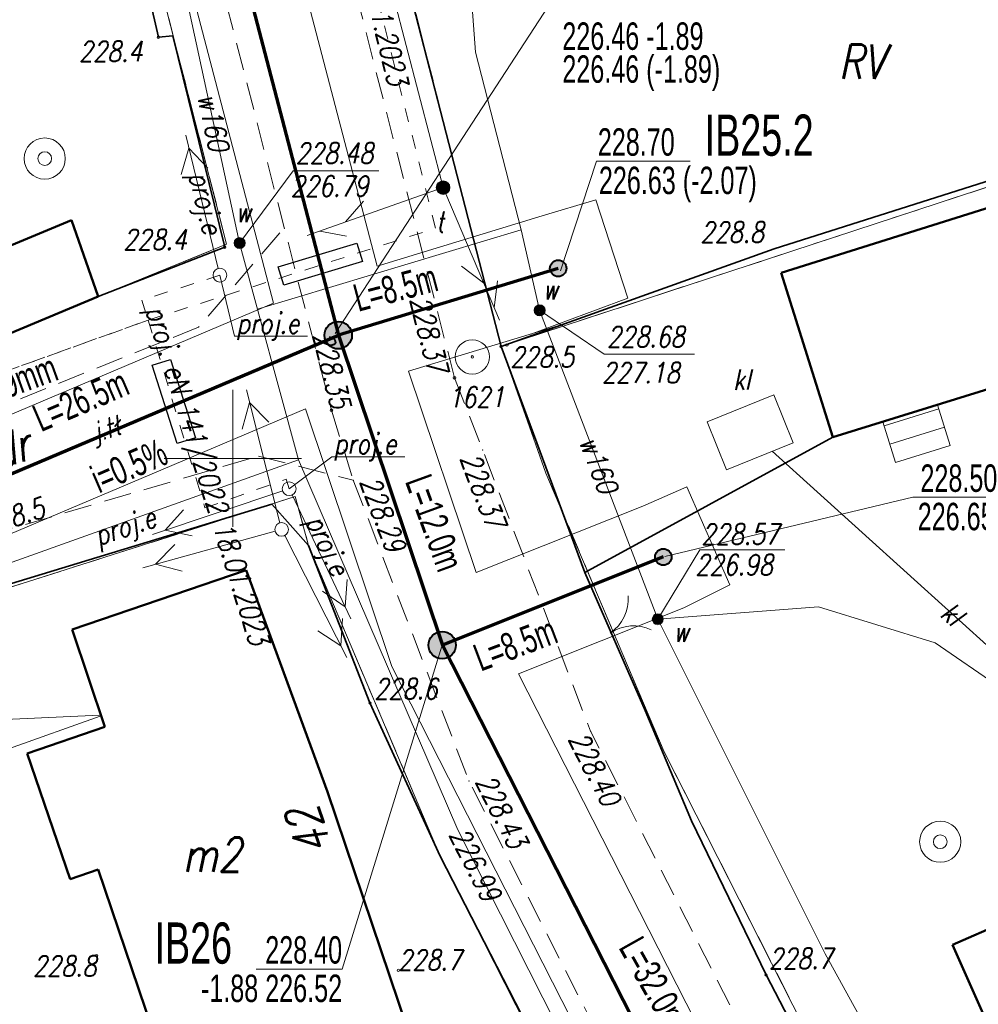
# Model space of a CAD drawing. Header units: millimetres. Extents: x 7436010 to 7436992, y 5663514 to 5666647.
# Tile 9 of 73: x 7436292 to 7436327, y 5663780 to 5663816. Entities that reach past the tile are written whole.
import ezdxf
from ezdxf.enums import TextEntityAlignment as Align

# ---------------------------------------------------------------- set-up
doc = ezdxf.new("R2010")
doc.units = ezdxf.units.MM
doc.header["$PDSIZE"] = 1
for name, pattern in [('1', [0]), ('2_EGBU_A', [0]), ('3', [1, 0.5, -0.5]), ('GDE', [0]), ('GUZ', [1.5, 1, -0.5]), ('KOU', [1.5, 1, -0.5])]:
    doc.linetypes.add(name, pattern=pattern)
for name, color, linetype, lineweight in [('1 OGRODZENIE', 7, 'BGT', 35), ('13 KOMORA KL', 34, 'Continuous', 18), ('15 PRZEWODY KL', 34, 'Continuous', 18), ('18 LINIE TELEKOMUNIAKCYJNE', 30, 'Continuous', 18), ('4 JEZDNIA MB', 7, 'KOU', 18), ('_AA_Kanalizacja grawitacyjna - trasa', 244, 'Continuous', 70), ('_AA_Odcinki boczne grawitacyjne 160mm - trasa', 30, 'Continuous', 70), ('_AA_Studnia kanalizacyjna bet.1000mm - symbol', 24, 'Continuous', 40), ('_AA_Studnia kanalizacyjna PP 600mm - symbol', 24, 'Continuous', 40), ('_J_rury AROT', 1, 'Continuous', 30), ('DZ_USTALONE_GRANICE_L_0', 7, '1', 18), ('Dzialki', 7, 'GDE', 18), ('EADTD_T_0', 7, 'Continuous', 18), ('EBTPO_L_6', 7, '1', 18), ('EDZPD_L_1', 7, 'GDE', 18), ('EGBB_E_T_0', 7, 'Continuous', 18), ('EGBB_L_0', 7, '2_EGBU_A', 50), ('Linie_odn', 7, 'Continuous', 9), ('obszar odziaływania inwestcyji', 80, 'Continuous', 20), ('Podzial_sekcyjny_krzyze', 7, 'Continuous', 13), ('Punkty', 7, 'Continuous', 18), ('PunPOMIAR2', 7, 'Continuous', 18), ('RzedPOMIAR2', 7, 'Continuous', 18), ('SDROK_T_0', 7, 'Continuous', 18), ('SDRPK_L_1', 7, 'KOU', 18), ('SIEC_ENERGETYCZNA_L_0', 1, '3', 18), ('SZNPS_T_0', 7, 'Continuous', 18), ('SZNPS_T_3', 7, 'Continuous', 18), ('SZOPO_L_0', 7, 'BGT', 35), ('SZOPO_T_0', 7, 'Continuous', 18), ('UEEPA_T_2', 1, 'Continuous', 18), ('UKKPOR_L_3', 34, '1', 18), ('UTTOA_T_0', 7, 'Continuous', 18), ('UTTPA_T_1', 7, 'Continuous', 18), ('UTTPO_L_1', 30, '1', 18), ('UWWOA_T_0', 5, 'Continuous', 18), ('UWWOC_T_0', 5, 'Continuous', 18), ('UWWOO_T_0', 5, 'Continuous', 18), ('UWWPA_T_1', 5, 'Continuous', 18), ('UWWPA_T_3', 5, 'Continuous', 18), ('UWWPO_L_0', 5, '1', 18), ('UWWPO_L_1', 5, '1', 18), ('UŻYTKI LINIE', 96, 'GUZ', 18), ('UŻYTKI OZNACZENIE', 96, 'Continuous', 18), ('WEKTOR WODOCIĄGI wo', 5, 'Continuous', 18), ('WUKOS_T_0', 7, 'Continuous', 18), ('WUKOS_T_1', 7, 'Continuous', 18)]:
    doc.layers.add(name, color=color, linetype=linetype, lineweight=lineweight)
for name, color, linetype in [('_AA_Studnia kanalizacyjna bet.1000mm - plamki', 255, 'Continuous'), ('_AA_Studnia kanalizacyjna PP 600mm - plamki', 24, 'Continuous'), ('_map', 7, 'Continuous'), ('TEKST ks przyłącz korek', 32, 'Continuous'), ('TEKST ks przyłącz L _ i', 32, 'Continuous'), ('TEKST ks sieć L _ i', 244, 'Continuous'), ('TEKST ks studnia', 244, 'Continuous')]:
    doc.layers.add(name, color=color, linetype=linetype)
doc.styles.add('K1_ACAD', font='romans.shx', dxfattribs={"width": 0.8, "oblique": 12})
doc.styles.add('PLAN 1 pop.', font='ARIALN.TTF', dxfattribs={"width": 0.8})
doc.styles.add('PLAN 2 pop.', font='ARIALN.TTF', dxfattribs={"width": 0.8})
doc.linetypes.add('BGT', pattern='A,3.75,[133,ltypeshp.shx,S=0.1875,R=0,X=0,Y=0],3.75', length=7.5)

# ---------------------------------------------------------------- blocks, each defined once
blk = doc.blocks.new('GRO')
at = {"linetype": 'Continuous'}
blk.add_circle((0, 0), 0.045, dxfattribs=at)
blk = doc.blocks.new('OSP')
at = {"linetype": 'Continuous'}
for radius in [0.625, 0.045]:
    blk.add_circle((0, 0), radius, dxfattribs=at)
blk = doc.blocks.new('BGB')
at = {"linetype": 'Continuous'}
for centre, start, end in [((-1.5, 0), 359.9995, 60), ((1.5, 0), 120, 180.0005)]:
    blk.add_arc(centre, 1.5, start, end, dxfattribs=at)
blk = doc.blocks.new('SLS')
at = {"linetype": 'Continuous'}
blk.add_circle((0, 0), 0.25, dxfattribs=at)
blk = doc.blocks.new('SUPE04')
at = {"linetype": 'Continuous'}
for p, q in [((3.9, 0.5), (4.76605, 0)), ((0.25, 0), (5.25, 0)), ((4.76605, 0), (3.9, -0.5))]:
    blk.add_line(p, q, dxfattribs=at)
blk = doc.blocks.new('UAR')
at = {"linetype": 'Continuous'}
for radius in [0.25, 0.225, 0.2, 0.175, 0.15, 0.125, 0.1, 0.075, 0.05, 0.025, 0.00715]:
    blk.add_circle((0, 0), radius, dxfattribs=at)
blk = doc.blocks.new('SUUS25')
at = {"linetype": 'Continuous'}
for radius in [0.2, 0.175, 0.15, 0.125, 0.1, 0.075, 0.05, 0.025, 0.00715]:
    blk.add_circle((0, 0), radius, dxfattribs=at)
blk = doc.blocks.new('STD')
at = {"linetype": 'Continuous'}
for radius in [0.75, 0.25]:
    blk.add_circle((0, 0), radius, dxfattribs=at)
blk = doc.blocks.new('WSP')
at = {"linetype": 'Continuous'}
blk.add_circle((0, 0), 0.045, dxfattribs=at)
blk = doc.blocks.new('PNN')
at = {"linetype": 'Continuous'}
for p, q in [((3.9, 0.5), (4.76605, 0)), ((0.25, 0), (5.25, 0)), ((4.76605, 0), (3.9, -0.5))]:
    blk.add_line(p, q, dxfattribs=at)
blk = doc.blocks.new('PLT')
at = {"linetype": 'Continuous'}
for p, q in [((3.9, 0.5), (4.76605, 0)), ((0.25, 0), (5.25, 0)), ((3.76605, 0), (2.9, -0.5))]:
    blk.add_line(p, q, dxfattribs=at)
blk = doc.blocks.new('STUDZ')
at = {"layer": '1 OGRODZENIE', "flags": 128}
for points in [[(7436303.253, 5663832.663), (7436302.61, 5663832.36), (7436305.28, 5663822.4), (7436305.73, 5663822.54), (7436307.26, 5663817.23), (7436306.47, 5663816.97), (7436309.78, 5663804.08)], [(7436319.74, 5663807.64), (7436335.12, 5663812.53)], [(7436312.83, 5663795.84), (7436321.875, 5663800.774)], [(7436286.41, 5663793.54), (7436291.48, 5663795.3), (7436301.42, 5663798.33)]]:
    blk.add_lwpolyline(points, dxfattribs=at)
at = {"layer": '13 KOMORA KL', "flags": 128}
for points in [[(7436317.29, 5663801.33), (7436319.72, 5663802.31)], [(7436319.72, 5663802.31), (7436320.424, 5663800.565)], [(7436317.29, 5663801.33), (7436317.994, 5663799.585)], [(7436317.994, 5663799.585), (7436320.424, 5663800.565)]]:
    blk.add_lwpolyline(points, dxfattribs=at)
at = {"layer": '15 PRZEWODY KL', "flags": 128}
blk.add_lwpolyline([(7436319.667, 5663800.26), (7436332.79, 5663788.394)], dxfattribs=at)
at = {"layer": '4 JEZDNIA MB', "flags": 128}
for points in [[(7436308.08, 5663802.935), (7436309.11, 5663800.31), (7436313.04, 5663790.05), (7436322.16, 5663772.12), (7436328.76, 5663760.73), (7436340.5, 5663740.65), (7436353.92, 5663717.51)], [(7436304.39, 5663799.2), (7436308.61, 5663788.23), (7436318.02, 5663769.76), (7436324.55, 5663758.74)]]:
    blk.add_lwpolyline(points, dxfattribs=at)
at = {"layer": 'DZ_USTALONE_GRANICE_L_0'}
for p, q in [((7436309.78, 5663804.08), (7436306.06, 5663818.61)), ((7436341.13, 5663814.36), (7436309.78, 5663804.08))]:
    blk.add_line(p, q, dxfattribs=at)
at = {"layer": 'Dzialki'}
for p, q in [((7436306.06, 5663818.61), (7436309.78, 5663804.08)), ((7436309.78, 5663804.08), (7436341.13, 5663814.36))]:
    blk.add_line(p, q, dxfattribs=at)
at = {"layer": 'EBTPO_L_6'}
for p, q in [((7436325.695, 5663801.957), (7436326.157, 5663800.463)), ((7436323.741, 5663801.181), (7436325.743, 5663801.8)), ((7436323.692, 5663801.337), (7436324.155, 5663799.843)), ((7436323.948, 5663800.512), (7436325.95, 5663801.132)), ((7436324.155, 5663799.843), (7436326.157, 5663800.463))]:
    blk.add_line(p, q, dxfattribs=at)
at = {"layer": 'EDZPD_L_1'}
for p, q in [((7436293.961, 5663830.527), (7436299.772, 5663807.815)), ((7436295.096, 5663805.896), (7436299.772, 5663807.815)), ((7436288.796, 5663803.222), (7436295.096, 5663805.896)), ((7436311.416, 5663799.459), (7436309.78, 5663804.08)), ((7436315.724, 5663789.291), (7436311.416, 5663799.459)), ((7436277.953, 5663790.853), (7436302.274, 5663798.607)), ((7436302.274, 5663798.607), (7436302.76, 5663796.82)), ((7436302.76, 5663796.82), (7436307.56, 5663785.49)), ((7436324.768, 5663771.514), (7436315.724, 5663789.291)), ((7436307.56, 5663785.49), (7436316.86, 5663767.21))]:
    blk.add_line(p, q, dxfattribs=at)
at = {"layer": 'EGBB_L_0'}
for p, q in [((7436319.988, 5663806.763), (7436338.854, 5663812.705)), ((7436287.615, 5663805.988), (7436294.113, 5663808.685)), ((7436294.113, 5663808.685), (7436295.096, 5663805.896)), ((7436319.988, 5663806.763), (7436321.875, 5663800.774)), ((7436288.748, 5663803.259), (7436295.096, 5663805.896)), ((7436321.875, 5663800.774), (7436338.061, 5663805.784)), ((7436294.138, 5663793.76), (7436300.492, 5663795.922)), ((7436300.492, 5663795.922), (7436303.45, 5663787.84)), ((7436294.138, 5663793.76), (7436295.338, 5663790.207)), ((7436292.501, 5663789.236), (7436295.338, 5663790.207)), ((7436292.501, 5663789.236), (7436294.07, 5663784.648)), ((7436303.45, 5663787.84), (7436306.49, 5663778.84)), ((7436294.07, 5663784.648), (7436295.09, 5663785)), ((7436298.15, 5663775.98), (7436295.09, 5663785)), ((7436326.235, 5663782.258), (7436329.214, 5663783.561)), ((7436326.235, 5663782.258), (7436327.91, 5663778.509))]:
    blk.add_line(p, q, dxfattribs=at)
at = {"layer": 'Podzial_sekcyjny_krzyze', "color": 7, "lineweight": 13}
for p, q in [((7436300, 5663797.5), (7436300, 5663802.5)), ((7436297.5, 5663800), (7436302.5, 5663800))]:
    blk.add_line(p, q, dxfattribs=at)
at = {"layer": 'PunPOMIAR2'}
for p in [(7436319.74, 5663807.64), (7436309.11, 5663800.31), (7436304.39, 5663799.2), (7436313.04, 5663790.05), (7436308.61, 5663788.23)]:
    blk.add_point(p, dxfattribs=at)
at = {"layer": 'SDRPK_L_1'}
for p, q in [((7436308.08, 5663802.935), (7436297.988, 5663842.388)), ((7436293.376, 5663841.282), (7436303.595, 5663801.755)), ((7436301.71, 5663808.22), (7436298.75, 5663804.78)), ((7436298.75, 5663804.78), (7436287.88, 5663800.42)), ((7436303.595, 5663801.755), (7436304.39, 5663799.2)), ((7436291, 5663797.17), (7436300.94, 5663800.08)), ((7436300.94, 5663800.08), (7436304.39, 5663799.2))]:
    blk.add_line(p, q, dxfattribs=at)
at = {"layer": 'SIEC_ENERGETYCZNA_L_0'}
for p, q in [((7436305.894, 5663814.312), (7436304.679, 5663819.162)), ((7436307.389, 5663808.389), (7436305.894, 5663814.312)), ((7436296.915, 5663805.041), (7436307.389, 5663808.389)), ((7436299.529, 5663806.68), (7436296.682, 5663805.77)), ((7436296.682, 5663805.77), (7436296.915, 5663805.041)), ((7436296.915, 5663805.041), (7436288.529, 5663802.028)), ((7436288.529, 5663802.028), (7436296.915, 5663805.041)), ((7436296.915, 5663805.041), (7436298.983, 5663798.191)), ((7436298.983, 5663798.191), (7436301.941, 5663799.24)), ((7436301.941, 5663799.24), (7436302.054, 5663798.892))]:
    blk.add_line(p, q, dxfattribs=at)
at = {"layer": 'SIEC_ENERGETYCZNA_L_0', "linetype": 'Continuous', "flags": 128}
for points in [[(7436299.529, 5663806.68), (7436300.064, 5663804.455), (7436302.721, 5663804.455)], [(7436302.054, 5663798.892), (7436303.61, 5663800.057), (7436306.267, 5663800.057)]]:
    blk.add_lwpolyline(points, dxfattribs=at)
at = {"layer": 'SZOPO_L_0'}
for p, q in [((7436296.285, 5663819.8), (7436297.285, 5663815.357)), ((7436297.285, 5663815.357), (7436297.811, 5663815.41)), ((7436297.811, 5663815.41), (7436299.704, 5663807.701)), ((7436299.704, 5663807.701), (7436295.096, 5663805.896)), ((7436309.78, 5663804.08), (7436319.74, 5663807.64)), ((7436312.83, 5663795.84), (7436309.78, 5663804.08)), ((7436301.42, 5663798.33), (7436302.76, 5663796.82)), ((7436302.76, 5663796.82), (7436305, 5663791.08)), ((7436315.03, 5663790.81), (7436312.83, 5663795.84)), ((7436305, 5663791.08), (7436307.56, 5663785.49)), ((7436315.03, 5663790.81), (7436316.72, 5663786.78)), ((7436316.72, 5663786.78), (7436319.44, 5663781.16)), ((7436307.56, 5663785.49), (7436312.25, 5663776.35)), ((7436319.44, 5663781.16), (7436322.33, 5663775.62))]:
    blk.add_line(p, q, dxfattribs=at)
at = {"layer": 'UKKPOR_L_3'}
blk.add_line((7436285.74, 5663790.2), (7436295.143, 5663790.628), dxfattribs=at)
at = {"layer": 'UTTPO_L_1'}
blk.add_line((7436305.78, 5663817.151), (7436307.663, 5663809.871), dxfattribs=at)
at = {"layer": 'UWWOA_T_0'}
for p, q in [((7436300.249, 5663807.85), (7436302.194, 5663810.489)), ((7436302.194, 5663810.489), (7436305.317, 5663810.489)), ((7436311.186, 5663805.399), (7436313.542, 5663803.798)), ((7436313.542, 5663803.798), (7436316.832, 5663803.798)), ((7436315.492, 5663794.134), (7436317.024, 5663796.669)), ((7436317.024, 5663796.669), (7436320.129, 5663796.669))]:
    blk.add_line(p, q, dxfattribs=at)
at = {"layer": 'UWWPO_L_0'}
for p, q in [((7436302.4, 5663799.94), (7436289.55, 5663795.36)), ((7436308.2, 5663786.45), (7436302.4, 5663799.94)), ((7436291.816, 5663789.412), (7436295.168, 5663790.602)), ((7436313.04, 5663776.89), (7436308.2, 5663786.45))]:
    blk.add_line(p, q, dxfattribs=at)
at = {"layer": 'UŻYTKI LINIE', "flags": 128}
for points in [[(7436291.78, 5664098.98), (7436285.17, 5664074.32), (7436277.728, 5664045.894), (7436275.415, 5664037.05), (7436267.398, 5664006.396), (7436265.736, 5663990.877), (7436266.97, 5663974.93), (7436271.21, 5663959.1), (7436275.289, 5663945.265), (7436279.247, 5663930.759), (7436282.686, 5663916.782), (7436290.253, 5663883.997), (7436291.924, 5663877.505), (7436293.148, 5663871.537), (7436293.303, 5663870.782), (7436298.029, 5663851.349), (7436300.076, 5663842.932), (7436302.735, 5663832.544), (7436306.06, 5663818.61), (7436309.78, 5663804.08), (7436311.416, 5663799.459), (7436315.724, 5663789.291), (7436324.768, 5663771.514)], [(7436299.772, 5663807.815), (7436293.961, 5663830.527), (7436291.344, 5663840.752), (7436290.066, 5663846.007), (7436284.582, 5663868.615), (7436282.649, 5663876.996), (7436280.847, 5663884.808), (7436280.017, 5663888.28), (7436279.105, 5663892.097), (7436273.464, 5663915.703), (7436268.413, 5663936.84), (7436267.384, 5663941.146), (7436261.76, 5663962.545), (7436257.825, 5663977.517), (7436257.715, 5663985.662), (7436257.599, 5663994.26), (7436254.813, 5664004.471), (7436251.468, 5664016.728), (7436250.549, 5664027.072), (7436249.484, 5664037.267), (7436248.356, 5664048.169), (7436248.671, 5664065.433), (7436248.805, 5664072.792)], [(7436309.78, 5663804.08), (7436341.13, 5663814.36), (7436343.42, 5663807.15), (7436345.45, 5663807.698)], [(7436302.274, 5663798.607), (7436277.953, 5663790.853), (7436263.018, 5663785.839), (7436260.034, 5663784.815), (7436260.43, 5663792.4), (7436260.84, 5663800.26), (7436274.98, 5663798.406), (7436278.091, 5663799.685), (7436283.997, 5663801.539), (7436288.796, 5663803.222), (7436295.096, 5663805.896), (7436299.772, 5663807.815)], [(7436302.274, 5663798.607), (7436302.76, 5663796.82), (7436307.56, 5663785.49), (7436316.86, 5663767.21), (7436317.422, 5663766.243), (7436336.873, 5663732.758), (7436342.68, 5663723.84), (7436350, 5663711.57), (7436355.29, 5663701.42), (7436367.98, 5663667.46), (7436369.06, 5663664.54), (7436373.19, 5663652.22), (7436381.27, 5663622.16), (7436383.53, 5663613.76), (7436383.506, 5663597.844), (7436383.47, 5663577.78), (7436373.7, 5663563.93), (7436361.107, 5663551.356)]]:
    blk.add_lwpolyline(points, dxfattribs=at)
at = {"layer": 'WEKTOR WODOCIĄGI wo'}
for p, q in [((7436297.505, 5663820.515), (7436300.249, 5663807.85)), ((7436308.847, 5663814.809), (7436308.662, 5663817.302)), ((7436310.513, 5663808.329), (7436308.847, 5663814.809)), ((7436300.903, 5663805.444), (7436310.513, 5663808.329)), ((7436310.513, 5663808.329), (7436311.186, 5663805.399)), ((7436300.249, 5663807.85), (7436302.4, 5663799.94)), ((7436311.186, 5663805.399), (7436315.492, 5663794.134)), ((7436315.492, 5663794.134), (7436321.346, 5663794.58)), ((7436321.346, 5663794.58), (7436325.606, 5663793.275)), ((7436315.492, 5663794.134), (7436321.597, 5663781.931)), ((7436325.606, 5663793.275), (7436332.73, 5663788.368))]:
    blk.add_line(p, q, dxfattribs=at)
at = {"layer": 'WEKTOR WODOCIĄGI wo', "flags": 128}
blk.add_lwpolyline([(7436321.597, 5663781.931), (7436323.114, 5663779.165), (7436326.335, 5663772.442), (7436325.574, 5663772.028), (7436324.98, 5663771.17)], dxfattribs=at)
at = {"layer": '18 LINIE TELEKOMUNIAKCYJNE'}
for rotation in [199.3797684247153, 293.0289516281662]:
    blk.add_blockref('PLT', (7436307.663, 5663809.871), dxfattribs=dict(at, rotation=rotation))
at = {"layer": 'Punkty'}
blk.add_blockref('GRO', (7436309.78, 5663804.08), dxfattribs=at)
at = {"layer": 'SIEC_ENERGETYCZNA_L_0'}
for name, p, rotation in [('PNN', (7436299.529, 5663806.68), 103.7214395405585), ('SLS', (7436299.529, 5663806.68), 269.9999974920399), ('PNN', (7436302.054, 5663798.892), 198.5394643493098), ('SLS', (7436302.054, 5663798.892), 269.9999974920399), ('PNN', (7436302.054, 5663798.892), 295.3258881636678)]:
    blk.add_blockref(name, p, dxfattribs=dict(at, rotation=rotation))
at = {"layer": 'SZNPS_T_0', "rotation": 0.0625818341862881}
blk.add_blockref('OSP', (7436308.73, 5663803.7), dxfattribs=at)
at = {"layer": 'SZOPO_T_0', "rotation": 304.2408115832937}
blk.add_blockref('BGB', (7436313.761, 5663793.63), dxfattribs=at)
at = {"layer": 'UEEPA_T_2'}
for rotation in [104.2000172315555, 195.4448285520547, 296.96397239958]:
    blk.add_blockref('SUPE04', (7436301.78, 5663797.41), dxfattribs=dict(at, rotation=rotation))
blk.add_blockref('SLS', (7436301.78, 5663797.41), dxfattribs=at)
at = {"layer": 'UTTPA_T_1'}
blk.add_blockref('UAR', (7436307.663, 5663809.871), dxfattribs=at)
at = {"layer": 'UWWPA_T_1'}
for p in [(7436300.249, 5663807.85), (7436311.186, 5663805.399), (7436315.492, 5663794.134)]:
    blk.add_blockref('SUUS25', p, dxfattribs=at)
at = {"layer": 'UWWPA_T_3'}
for p in [(7436293.142, 5663810.933), (7436325.788, 5663786.018)]:
    blk.add_blockref('STD', p, dxfattribs=at)
at = {"layer": 'WUKOS_T_0'}
for p in [(7436297.285, 5663815.357), (7436299.704, 5663807.701), (7436309.989, 5663804.13), (7436308.08, 5663802.935), (7436303.595, 5663801.755), (7436305, 5663791.08), (7436295.03, 5663781.86), (7436306.03, 5663781.33), (7436319.44, 5663781.16)]:
    blk.add_blockref('WSP', p, dxfattribs=at)
at = {"layer": '13 KOMORA KL', "style": 'K1_ACAD', "oblique": 12, "width": 0.8}
blk.add_text('kl', height=0.75, rotation=0.0625, dxfattribs=at).set_placement((7436318.229, 5663802.492))
at = {"layer": '15 PRZEWODY KL', "style": 'K1_ACAD', "oblique": 12, "width": 0.8}
blk.add_text('kl', height=0.75, rotation=317.8813, dxfattribs=at).set_placement((7436326.228, 5663794.327), align=Align.MIDDLE)
at = {"layer": 'EADTD_T_0', "style": 'K1_ACAD', "oblique": 12, "width": 0.8}
blk.add_text('42', height=1.25, rotation=108.8432, dxfattribs=at).set_placement((7436303.349, 5663786.61), align=Align.CENTER)
at = {"layer": 'EGBB_E_T_0', "style": 'K1_ACAD', "oblique": 12, "width": 0.8}
blk.add_text('m2', height=1.25, dxfattribs=at).set_placement((7436299.246, 5663785.548), align=Align.MIDDLE)
at = {"layer": 'RzedPOMIAR2', "style": 'K1_ACAD', "oblique": 12, "width": 0.8}
blk.add_text('228.8', height=0.75, dxfattribs=at).set_placement((7436317.051, 5663807.871))
for s, rotation, p in [('228.37', 290.9589, (7436308.268, 5663800.003)), ('228.29', 291.041, (7436304.611, 5663799.149)), ('228.40', 297.093, (7436312.213, 5663789.764)), ('228.43', 296.9977, (7436308.824, 5663788.21))]:
    blk.add_text(s, height=0.75, rotation=rotation, dxfattribs=at).set_placement(p)
at = {"layer": 'SDROK_T_0', "style": 'K1_ACAD', "oblique": 12, "width": 0.8}
blk.add_text('j.tł', height=0.75, rotation=16.6992, dxfattribs=at).set_placement((7436295.455, 5663800.985), align=Align.MIDDLE)
at = {"layer": 'SIEC_ENERGETYCZNA_L_0', "style": 'K1_ACAD', "oblique": 12, "width": 0.8}
for s, rotation, p in [('proj. eS 141/2022 18.01.2023', 283.5894, (7436302.661, 5663825.999)), ('proj. eN 141/2022 18.01.2023', 287.2682, (7436296.817, 5663805.413))]:
    blk.add_text(s, height=0.75, rotation=rotation, dxfattribs=at).set_placement(p)
for rotation, p in [(283.7214, (7436299.115, 5663810.519)), (18.5395, (7436294.866, 5663797.516)), (295.3259, (7436303.319, 5663798.027))]:
    blk.add_text('proj.e', height=0.75, rotation=rotation, dxfattribs=at).set_placement(p, align=Align.TOP_LEFT)
for p in [(7436300.135, 5663805.306), (7436303.681, 5663800.909)]:
    blk.add_text('proj.e', height=0.75, dxfattribs=at).set_placement(p, align=Align.TOP_LEFT)
at = {"layer": 'SZNPS_T_3', "style": 'K1_ACAD', "oblique": 12, "width": 0.8}
blk.add_text('1621', height=0.75, rotation=0.0627, dxfattribs=at).set_placement((7436307.847, 5663801.859))
at = {"layer": 'UTTOA_T_0', "style": 'K1_ACAD', "oblique": 12, "width": 0.8}
blk.add_text('t', height=0.75, dxfattribs=at).set_placement((7436307.403, 5663808.248))
at = {"layer": 'UWWOA_T_0', "style": 'K1_ACAD', "oblique": 12, "width": 0.8}
for s, p in [('228.48', (7436302.294, 5663811.505)), ('226.79', (7436302.113, 5663810.302)), ('228.68', (7436313.643, 5663804.802)), ('227.18', (7436313.462, 5663803.498)), ('228.57', (7436317.087, 5663797.611)), ('226.98', (7436316.862, 5663796.49))]:
    blk.add_text(s, height=0.75, dxfattribs=at).set_placement(p, align=Align.TOP_LEFT)
for p in [(7436300.102, 5663808.616), (7436311.296, 5663805.796), (7436316.061, 5663793.309)]:
    blk.add_text('w', height=0.75, dxfattribs=at).set_placement(p)
at = {"layer": 'UWWOC_T_0', "style": 'K1_ACAD', "oblique": 12, "width": 0.8}
blk.add_text('226.99', height=0.75, rotation=296.852, dxfattribs=at).set_placement((7436308.2, 5663786.45), align=Align.MIDDLE_LEFT)
at = {"layer": 'UWWOO_T_0', "style": 'K1_ACAD', "oblique": 12, "width": 0.8}
for rotation, p in [(282.2236, (7436299.294, 5663812.256)), (290.9183, (7436313.339, 5663799.767))]:
    blk.add_text('w160', height=0.75, rotation=rotation, dxfattribs=at).set_placement(p, align=Align.MIDDLE)
at = {"layer": 'UŻYTKI OZNACZENIE', "style": 'K1_ACAD', "oblique": 12, "width": 0.8}
blk.add_text('RV', height=1.25, dxfattribs=at).set_placement((7436322.092, 5663815.087), align=Align.TOP_LEFT)
blk.add_text('dr', height=1.25, rotation=17.046, dxfattribs=at).set_placement((7436291.076, 5663800.788), align=Align.TOP_LEFT)
at = {"layer": 'WUKOS_T_1', "style": 'K1_ACAD', "oblique": 12, "width": 0.8}
for s, p in [('228.4', (7436294.39, 5663815.217)), ('228.4', (7436296.007, 5663808.351)), ('228.5', (7436310.119, 5663804.069))]:
    blk.add_text(s, height=0.75, dxfattribs=at).set_placement(p, align=Align.TOP_LEFT)
blk.add_text('228.37', height=0.75, rotation=284.2618, dxfattribs=at).set_placement((7436307.866, 5663803.235), align=Align.TOP_RIGHT)
blk.add_text('228.35', height=0.75, rotation=284.1639, dxfattribs=at).set_placement((7436303.595, 5663801.755), align=Align.RIGHT)
blk.add_text('228.5', height=0.75, rotation=17.5875, dxfattribs=at).set_placement((7436291, 5663797.17))
for s, p in [('228.6', (7436305.159, 5663791.216)), ('228.7', (7436306.03, 5663781.33)), ('228.7', (7436319.547, 5663781.382))]:
    blk.add_text(s, height=0.75, dxfattribs=at).set_placement(p)
blk.add_text('228.8', height=0.75, dxfattribs=at).set_placement((7436295.03, 5663781.86), align=Align.TOP_RIGHT)

msp = doc.modelspace()

# ---------------------------------------------------------------- hatches: boundary and pattern name
at = {"layer": '_AA_Studnia kanalizacyjna bet.1000mm - plamki', "linetype": 'Continuous'}
h = msp.add_hatch(color=256, dxfattribs=at)
edge = h.paths.add_edge_path()
edge.add_arc((7436303.844, 5663804.489), 0.5, 0, 360)
h = msp.add_hatch(color=256, dxfattribs=at)
edge = h.paths.add_edge_path()
edge.add_arc((7436307.63, 5663793.188), 0.5, 0, 360)
at = {"layer": '_AA_Studnia kanalizacyjna PP 600mm - plamki', "linetype": 'Continuous'}
h = msp.add_hatch(color=30, dxfattribs=at)
edge = h.paths.add_edge_path()
edge.add_arc((7436311.861, 5663806.929), 0.3, 0, 360)
h = msp.add_hatch(color=30, dxfattribs=at)
edge = h.paths.add_edge_path()
edge.add_arc((7436315.694, 5663796.403), 0.3, 0, 360)

# ---------------------------------------------------------------- linework, layer by layer
at = {"layer": '_AA_Kanalizacja grawitacyjna - trasa'}
for points in [[(7436265.145, 5664021.024), (7436260.251, 5663995.803), (7436260.642, 5663983.495), (7436261.834, 5663975.611), (7436263.058, 5663968.513), (7436268.647, 5663946.245), (7436269.939, 5663941.511), (7436271.448, 5663934.952), (7436275.254, 5663919.53), (7436276.487, 5663914.63), (7436277.851, 5663908.989), (7436283.839, 5663884.748), (7436291.293, 5663853.5), (7436295.498, 5663836.543), (7436297.14, 5663830.184), (7436303.857, 5663804.49), (7436307.643, 5663793.189), (7436322.2, 5663764.572), (7436333.516, 5663741.626), (7436339.623, 5663731.528)], [(7436264.771, 5663789.563), (7436279.261, 5663794.071), (7436303.857, 5663804.49)]]:
    msp.add_lwpolyline(points, dxfattribs=at)
at = {"layer": '_AA_Odcinki boczne grawitacyjne 160mm - trasa', "linetype": 'Continuous'}
for points in [[(7436311.861, 5663806.929), (7436303.857, 5663804.49)], [(7436315.694, 5663796.403), (7436307.643, 5663793.189)]]:
    msp.add_lwpolyline(points, dxfattribs=at)
at = {"layer": '_AA_Studnia kanalizacyjna bet.1000mm - symbol', "linetype": 'Continuous'}
for centre in [(7436303.844, 5663804.489), (7436307.63, 5663793.188)]:
    msp.add_circle(centre, 0.5, dxfattribs=at)
at = {"layer": '_AA_Studnia kanalizacyjna PP 600mm - symbol', "color": 30, "linetype": 'Continuous'}
for centre in [(7436311.861, 5663806.929), (7436315.694, 5663796.403)]:
    msp.add_circle(centre, 0.3, dxfattribs=at)
at = {"layer": '_J_rury AROT'}
for points in [[(7436304.73, 5663807.183), (7436301.86, 5663806.31), (7436301.656, 5663806.98), (7436304.526, 5663807.853)], [(7436297.729, 5663803.606), (7436298.641, 5663800.748), (7436297.975, 5663800.535), (7436297.062, 5663803.393)]]:
    msp.add_lwpolyline(points, close=True, dxfattribs=at)
at = {"layer": 'Linie_odn'}
for points in [[(7436303.736, 5663804.551), (7436312.013, 5663817.297), (7436315.017, 5663817.297)], [(7436311.941, 5663806.832), (7436313.26, 5663810.836), (7436316.676, 5663810.836)], [(7436315.747, 5663796.417), (7436324.785, 5663798.578), (7436328.18, 5663798.578)], [(7436307.622, 5663793.154), (7436303.984, 5663781.373), (7436300.853, 5663781.373)]]:
    msp.add_lwpolyline(points, dxfattribs=at)
at = {"layer": 'obszar odziaływania inwestcyji', "ltscale": 2}
for points in [[(7436297.944, 5663835.072), (7436299.075, 5663830.686), (7436305.266, 5663807.01)], [(7436295.7, 5663827.782), (7436301.485, 5663805.657)], [(7436305.266, 5663807.01), (7436311.277, 5663808.843), (7436313.229, 5663809.429), (7436314.404, 5663805.844), (7436310.86, 5663804.534)], [(7436264.597, 5663791.603), (7436278.572, 5663795.951), (7436301.485, 5663805.657)], [(7436312.444, 5663805.016), (7436306.407, 5663803.176)], [(7436306.407, 5663803.176), (7436308.867, 5663795.831)], [(7436281.709, 5663792.936), (7436302.647, 5663801.805)], [(7436302.647, 5663801.805), (7436305.794, 5663792.414), (7436319.56, 5663765.352)], [(7436308.867, 5663795.831), (7436314.953, 5663798.26), (7436316.555, 5663798.965), (7436318.118, 5663795.384), (7436316.436, 5663794.545)], [(7436316.436, 5663794.545), (7436310.419, 5663792.143)], [(7436310.419, 5663792.143), (7436323.989, 5663765.467), (7436334.364, 5663744.427)]]:
    msp.add_lwpolyline(points, dxfattribs=at)
at = {"layer": 'UWWPO_L_1', "linetype": '1'}
for p, q in [((7436297.505, 5663820.515), (7436300.249, 5663807.85)), ((7436308.847, 5663814.809), (7436308.662, 5663817.302)), ((7436310.513, 5663808.329), (7436308.847, 5663814.809)), ((7436300.903, 5663805.444), (7436310.513, 5663808.329)), ((7436310.513, 5663808.329), (7436311.186, 5663805.399)), ((7436300.249, 5663807.85), (7436302.4, 5663799.94)), ((7436311.186, 5663805.399), (7436315.492, 5663794.134)), ((7436315.492, 5663794.134), (7436321.346, 5663794.58)), ((7436321.346, 5663794.58), (7436325.606, 5663793.275)), ((7436315.492, 5663794.134), (7436321.597, 5663781.931)), ((7436325.606, 5663793.275), (7436332.73, 5663788.368))]:
    msp.add_line(p, q, dxfattribs=at)

# ---------------------------------------------------------------- block references
at = {"layer": '_map'}
msp.add_blockref('STUDZ', (0, 0), dxfattribs=at)

# ---------------------------------------------------------------- texts
at = {"layer": 'TEKST ks przyłącz korek', "width": 0.8}
for s, height, style, p in [('IB25.2', 1.5, 'PLAN 1 pop.', (7436321.175, 5663811.036)), ('228.70', 1, 'PLAN 2 pop.', (7436316.109, 5663811.036)), ('226.63 (-2.07)', 1, 'PLAN 2 pop.', (7436319.102, 5663809.636)), ('228.50', 1, 'PLAN 2 pop.', (7436327.871, 5663798.778)), ('226.65 (-1.85)', 1, 'PLAN 2 pop.', (7436330.726, 5663797.378))]:
    msp.add_text(s, height=height, dxfattribs=dict(at, style=style)).set_placement(p, align=Align.RIGHT)
at = {"layer": 'TEKST ks przyłącz L _ i', "style": 'PLAN 2 pop.', "width": 0.8}
for rotation, p in [(14.8286, (7436304.568, 5663805.341)), (20.7298, (7436309.034, 5663792.217))]:
    msp.add_text('L=8.5m', height=1, rotation=rotation, dxfattribs=at).set_placement(p)
at = {"layer": 'TEKST ks sieć L _ i', "style": 'PLAN 2 pop.', "width": 0.8}
for s, rotation, p in [('SDR34 S16.7 PVC%%c200x5.9mm', 20.0183, (7436281.264, 5663798.351)), ('L=26.5m', 23.3108, (7436293.004, 5663800.949)), ('L=12.0m', 290.0091, (7436306.266, 5663799.163)), ('L=32.0m', 299.3384, (7436314.044, 5663782.164))]:
    msp.add_text(s, height=1, rotation=rotation, dxfattribs=at).set_placement(p)
msp.add_text('i=0.5%', height=1, rotation=23.3108, dxfattribs=at).set_placement((7436297.714, 5663799.834), align=Align.RIGHT)
at = {"layer": 'TEKST ks studnia', "style": 'PLAN 2 pop.', "width": 0.8}
for s, p in [('226.46 -1.89', (7436312.013, 5663814.897)), ('226.46 (-1.89)', (7436312.013, 5663813.697))]:
    msp.add_text(s, height=1, dxfattribs=at).set_placement(p)
at = {"layer": 'TEKST ks studnia', "width": 0.8}
for s, height, style, p in [('IB26', 1.5, 'PLAN 1 pop.', (7436299.972, 5663781.573)), ('228.40', 1, 'PLAN 2 pop.', (7436303.984, 5663781.573)), ('-1.88 226.52', 1, 'PLAN 2 pop.', (7436303.984, 5663780.173))]:
    msp.add_text(s, height=height, dxfattribs=dict(at, style=style)).set_placement(p, align=Align.RIGHT)

doc.saveas('drawing.dxf')
